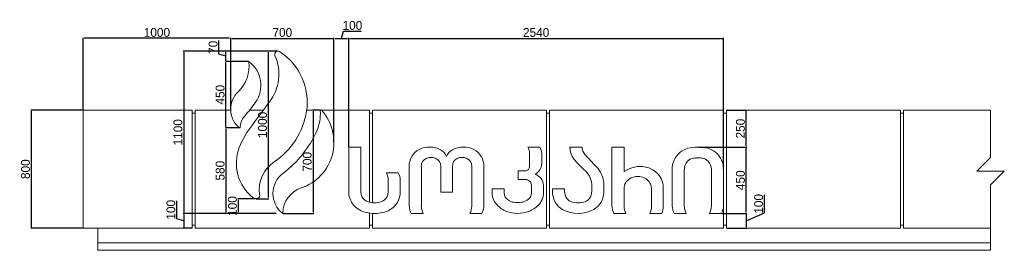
# Model space of a CAD drawing. Header units: feet. Extents: x 1858128 to 2044707, y 4638096 to 4671392.
# Tile 11 of 18: x 1960229 to 1966902, y 4662680 to 4664243. Entities that reach past the tile are written whole.
import ezdxf

# ---------------------------------------------------------------- set-up
doc = ezdxf.new("R2010")
doc.units = ezdxf.units.FT
doc.header["$MEASUREMENT"] = 0
doc.header["$PDMODE"] = 98
doc.header["$PDSIZE"] = 0.3
doc.dimstyles.new('ISO-25', dxfattribs={"dimscale": 7, "dimtxt": 20, "dimasz": 2.5, "dimexe": 1.25, "dimexo": 0.625, "dimgap": 3, "dimtad": 1, "dimdec": 0, "dimtxsty": 'Standard', "dimcen": 2.5, "dimadec": 0, "dimazin": 0, "dimtfac": 1, "dimtdec": 0, "dimtmove": 0, "dimatfit": 3, "dimfxl": 1.25, "dimarcsym": 0})

# ---------------------------------------------------------------- blocks, each defined once
blk = doc.blocks.new('*D5784')
at = {"color": 0, "lineweight": -2, "transparency": 16777216}
for p, q in [((1960656.8, 4663629.6), (1960303.4, 4663629.6)), ((1960307.1, 4663622.1), (1960307.1, 4662837.1)), ((1960656.8, 4662829.6), (1960303.4, 4662829.6))]:
    blk.add_line(p, q, dxfattribs=at)
at = {"color": 0, "lineweight": 0, "transparency": 16777216}
for points in [[(1960305.9, 4663622.1), (1960308.4, 4663622.1), (1960307.1, 4663629.6)], [(1960305.9, 4662837.1), (1960308.4, 4662837.1), (1960307.1, 4662829.6)]]:
    blk.add_solid(points, dxfattribs=at)
at = {"layer": 'Defpoints', "color": 0, "lineweight": 0, "transparency": 16777216}
for p in [(1960658.7, 4663629.6), (1960307.1, 4662829.6), (1960658.7, 4662829.6)]:
    blk.add_point(p, dxfattribs=at)
at = {"color": 0, "lineweight": 5, "transparency": 16777216, "insert": (1960268.1, 4663229.6), "char_height": 60, "attachment_point": 5, "rotation": 90}
blk.add_mtext('800', dxfattribs=at)
blk = doc.blocks.new('*D5770')
at = {"color": 0, "lineweight": -2, "transparency": 16777216}
for p, q in [((1964832.3, 4663379.6), (1965156.6, 4663379.6)), ((1965152.8, 4662937.1), (1965152.8, 4663372.1)), ((1964988, 4662929.6), (1965156.6, 4662929.6))]:
    blk.add_line(p, q, dxfattribs=at)
at = {"color": 0, "lineweight": 0, "transparency": 16777216}
for points in [[(1965151.6, 4663372.1), (1965154.1, 4663372.1), (1965152.8, 4663379.6)], [(1965151.6, 4662937.1), (1965154.1, 4662937.1), (1965152.8, 4662929.6)]]:
    blk.add_solid(points, dxfattribs=at)
at = {"layer": 'Defpoints', "color": 0, "lineweight": 0, "transparency": 16777216}
for p in [(1964830.4, 4663379.6), (1965152.8, 4663379.6), (1964986.2, 4662929.6)]:
    blk.add_point(p, dxfattribs=at)
at = {"color": 0, "lineweight": 5, "transparency": 16777216, "insert": (1965113.4, 4663154.6), "char_height": 60, "attachment_point": 5, "rotation": 90}
blk.add_mtext('450', dxfattribs=at)
blk = doc.blocks.new('*D5771')
at = {"color": 0, "lineweight": -2, "transparency": 16777216}
for p, q in [((1965276.5, 4662934.1), (1965276.5, 4663055.2)), ((1965010.5, 4662929.6), (1965156.6, 4662929.6)), ((1965152.8, 4662879.6), (1965276.5, 4662934.1)), ((1965152.8, 4662922.1), (1965152.8, 4662837.1)), ((1965020.6, 4662829.6), (1965156.6, 4662829.6))]:
    blk.add_line(p, q, dxfattribs=at)
at = {"color": 0, "lineweight": 0, "transparency": 16777216}
for points in [[(1965151.6, 4662922.1), (1965154.1, 4662922.1), (1965152.8, 4662929.6)], [(1965151.6, 4662837.1), (1965154.1, 4662837.1), (1965152.8, 4662829.6)]]:
    blk.add_solid(points, dxfattribs=at)
at = {"layer": 'Defpoints', "color": 0, "lineweight": 0, "transparency": 16777216}
for p in [(1965008.7, 4662929.6), (1965018.7, 4662829.6), (1965152.8, 4662829.6)]:
    blk.add_point(p, dxfattribs=at)
at = {"color": 0, "lineweight": 5, "transparency": 16777216, "insert": (1965237, 4662994.6), "char_height": 60, "attachment_point": 5, "rotation": 90}
blk.add_mtext('100', dxfattribs=at)
blk = doc.blocks.new('*D5772')
at = {"color": 0, "lineweight": -2, "transparency": 16777216}
for p, q in [((1965020.6, 4663629.6), (1965156.6, 4663629.6)), ((1965152.8, 4663387.1), (1965152.8, 4663622.1)), ((1964832.3, 4663379.6), (1965156.6, 4663379.6))]:
    blk.add_line(p, q, dxfattribs=at)
at = {"color": 0, "lineweight": 0, "transparency": 16777216}
for points in [[(1965151.6, 4663622.1), (1965154.1, 4663622.1), (1965152.8, 4663629.6)], [(1965151.6, 4663387.1), (1965154.1, 4663387.1), (1965152.8, 4663379.6)]]:
    blk.add_solid(points, dxfattribs=at)
at = {"layer": 'Defpoints', "color": 0, "lineweight": 0, "transparency": 16777216}
for p in [(1965018.7, 4663629.6), (1965152.8, 4663629.6), (1964830.4, 4663379.6)]:
    blk.add_point(p, dxfattribs=at)
at = {"color": 0, "lineweight": 5, "transparency": 16777216, "insert": (1965113.4, 4663504.6), "char_height": 60, "attachment_point": 5, "rotation": 90}
blk.add_mtext('250', dxfattribs=at)
blk = doc.blocks.new('*D5773')
at = {"color": 0, "lineweight": -2, "transparency": 16777216}
for p, q in [((1961658.7, 4663630.4), (1961658.7, 4664120.2)), ((1961666.2, 4664116.5), (1962351.2, 4664116.5)), ((1962358.7, 4663412.1), (1962358.7, 4664120.2))]:
    blk.add_line(p, q, dxfattribs=at)
at = {"color": 0, "lineweight": 0, "transparency": 16777216}
for points in [[(1961666.2, 4664117.7), (1961666.2, 4664115.2), (1961658.7, 4664116.5)], [(1962351.2, 4664117.7), (1962351.2, 4664115.2), (1962358.7, 4664116.5)]]:
    blk.add_solid(points, dxfattribs=at)
at = {"layer": 'Defpoints', "color": 0, "lineweight": 0, "transparency": 16777216}
for p in [(1962358.7, 4664116.5), (1961658.7, 4663628.5), (1962358.7, 4663410.2)]:
    blk.add_point(p, dxfattribs=at)
at = {"color": 0, "lineweight": 5, "transparency": 16777216, "insert": (1962008.7, 4664155.9), "char_height": 60, "attachment_point": 5}
blk.add_mtext('700', dxfattribs=at)
blk = doc.blocks.new('*D5774')
at = {"color": 0, "lineweight": -2, "transparency": 16777216}
for p, q in [((1960658.7, 4663631.4), (1960658.7, 4664120.7)), ((1961651.2, 4664116.9), (1960666.2, 4664116.9)), ((1961658.7, 4663630.9), (1961658.7, 4664120.7))]:
    blk.add_line(p, q, dxfattribs=at)
at = {"color": 0, "lineweight": 0, "transparency": 16777216}
for points in [[(1960666.2, 4664118.2), (1960666.2, 4664115.7), (1960658.7, 4664116.9)], [(1961651.2, 4664118.2), (1961651.2, 4664115.7), (1961658.7, 4664116.9)]]:
    blk.add_solid(points, dxfattribs=at)
at = {"layer": 'Defpoints', "color": 0, "lineweight": 0, "transparency": 16777216}
for p in [(1960658.7, 4664116.9), (1960658.7, 4663629.6), (1961658.7, 4663629)]:
    blk.add_point(p, dxfattribs=at)
at = {"color": 0, "lineweight": 5, "transparency": 16777216, "insert": (1961158.7, 4664156.4), "char_height": 60, "attachment_point": 5}
blk.add_mtext('1000', dxfattribs=at)
blk = doc.blocks.new('*D5775')
at = {"color": 0, "lineweight": -2, "transparency": 16777216}
for p, q in [((1961966.2, 4664029.6), (1961337, 4664029.6)), ((1961340.7, 4664022.1), (1961340.7, 4662937.1)), ((1961966.2, 4662929.6), (1961337, 4662929.6))]:
    blk.add_line(p, q, dxfattribs=at)
at = {"color": 0, "lineweight": 0, "transparency": 16777216}
for points in [[(1961339.5, 4664022.1), (1961342, 4664022.1), (1961340.7, 4664029.6)], [(1961339.5, 4662937.1), (1961342, 4662937.1), (1961340.7, 4662929.6)]]:
    blk.add_solid(points, dxfattribs=at)
at = {"layer": 'Defpoints', "color": 0, "lineweight": 0, "transparency": 16777216}
for p in [(1961968.1, 4664029.6), (1961340.7, 4662929.6), (1961968.1, 4662929.6)]:
    blk.add_point(p, dxfattribs=at)
at = {"color": 0, "lineweight": 5, "transparency": 16777216, "insert": (1961301.3, 4663479.6), "char_height": 60, "attachment_point": 5, "rotation": 90}
blk.add_mtext('1100', dxfattribs=at)
blk = doc.blocks.new('*D5776')
at = {"color": 0, "lineweight": -2, "transparency": 16777216}
for p, q in [((1961827.5, 4663029.6), (1961706.2, 4663029.6)), ((1961709.9, 4663022.1), (1961709.9, 4662937.1)), ((1961827.5, 4662929.6), (1961706.2, 4662929.6))]:
    blk.add_line(p, q, dxfattribs=at)
at = {"color": 0, "lineweight": 0, "transparency": 16777216}
for points in [[(1961708.7, 4663022.1), (1961711.2, 4663022.1), (1961709.9, 4663029.6)], [(1961708.7, 4662937.1), (1961711.2, 4662937.1), (1961709.9, 4662929.6)]]:
    blk.add_solid(points, dxfattribs=at)
at = {"layer": 'Defpoints', "color": 0, "lineweight": 0, "transparency": 16777216}
for p in [(1961829.4, 4663029.6), (1961709.9, 4662929.6), (1961829.4, 4662929.6)]:
    blk.add_point(p, dxfattribs=at)
at = {"color": 0, "lineweight": 5, "transparency": 16777216, "insert": (1961670.5, 4662979.6), "char_height": 60, "attachment_point": 5, "rotation": 90}
blk.add_mtext('100', dxfattribs=at)
blk = doc.blocks.new('*D5777')
at = {"color": 0, "lineweight": -2, "transparency": 16777216}
for p, q in [((1961976.2, 4664029.6), (1961910.3, 4664029.6)), ((1961914, 4663037.1), (1961914, 4664022.1)), ((1961831.3, 4663029.6), (1961917.8, 4663029.6))]:
    blk.add_line(p, q, dxfattribs=at)
at = {"color": 0, "lineweight": 0, "transparency": 16777216}
for points in [[(1961912.8, 4664022.1), (1961915.3, 4664022.1), (1961914, 4664029.6)], [(1961912.8, 4663037.1), (1961915.3, 4663037.1), (1961914, 4663029.6)]]:
    blk.add_solid(points, dxfattribs=at)
at = {"layer": 'Defpoints', "color": 0, "lineweight": 0, "transparency": 16777216}
for p in [(1961914, 4664029.6), (1961978.1, 4664029.6), (1961829.4, 4663029.6)]:
    blk.add_point(p, dxfattribs=at)
at = {"color": 0, "lineweight": 5, "transparency": 16777216, "insert": (1961874.6, 4663529.6), "char_height": 60, "attachment_point": 5, "rotation": 90}
blk.add_mtext('1000', dxfattribs=at)
blk = doc.blocks.new('*D5785')
at = {"color": 0, "lineweight": -2, "transparency": 16777216}
for p, q in [((1962269.8, 4663629.6), (1962213.6, 4663629.6)), ((1962217.4, 4663622.1), (1962217.4, 4662937.1)), ((1962013.9, 4662929.6), (1962221.1, 4662929.6))]:
    blk.add_line(p, q, dxfattribs=at)
at = {"color": 0, "lineweight": 0, "transparency": 16777216}
for points in [[(1962216.1, 4663622.1), (1962218.6, 4663622.1), (1962217.4, 4663629.6)], [(1962216.1, 4662937.1), (1962218.6, 4662937.1), (1962217.4, 4662929.6)]]:
    blk.add_solid(points, dxfattribs=at)
at = {"layer": 'Defpoints', "color": 0, "lineweight": 0, "transparency": 16777216}
for p in [(1962271.6, 4663629.6), (1962012, 4662929.6), (1962217.4, 4662929.6)]:
    blk.add_point(p, dxfattribs=at)
at = {"color": 0, "lineweight": 5, "transparency": 16777216, "insert": (1962177.9, 4663279.6), "char_height": 60, "attachment_point": 5, "rotation": 90}
blk.add_mtext('700', dxfattribs=at)
blk = doc.blocks.new('*D5778')
at = {"color": 0, "lineweight": -2, "transparency": 16777216}
for p, q in [((1961780, 4663959.6), (1961622.8, 4663959.6)), ((1961626.6, 4663517.1), (1961626.6, 4663952.1)), ((1961721.5, 4663509.6), (1961622.8, 4663509.6))]:
    blk.add_line(p, q, dxfattribs=at)
at = {"color": 0, "lineweight": 0, "transparency": 16777216}
for points in [[(1961625.3, 4663952.1), (1961627.8, 4663952.1), (1961626.6, 4663959.6)], [(1961625.3, 4663517.1), (1961627.8, 4663517.1), (1961626.6, 4663509.6)]]:
    blk.add_solid(points, dxfattribs=at)
at = {"layer": 'Defpoints', "color": 0, "lineweight": 0, "transparency": 16777216}
for p in [(1961626.6, 4663959.6), (1961781.9, 4663959.6), (1961723.4, 4663509.6)]:
    blk.add_point(p, dxfattribs=at)
at = {"color": 0, "lineweight": 5, "transparency": 16777216, "insert": (1961587.2, 4663734.6), "char_height": 60, "attachment_point": 5, "rotation": 90}
blk.add_mtext('450', dxfattribs=at)
blk = doc.blocks.new('*D5779')
at = {"color": 0, "lineweight": -2, "transparency": 16777216}
for p, q in [((1961578.9, 4664008.9), (1961578.9, 4664102.6)), ((1961626.6, 4663994.6), (1961578.9, 4664008.9)), ((1961747.5, 4664029.6), (1961622.8, 4664029.6)), ((1961626.6, 4663967.1), (1961626.6, 4664022.1)), ((1961780, 4663959.6), (1961622.8, 4663959.6))]:
    blk.add_line(p, q, dxfattribs=at)
at = {"color": 0, "lineweight": 0, "transparency": 16777216}
for points in [[(1961625.3, 4664022.1), (1961627.8, 4664022.1), (1961626.6, 4664029.6)], [(1961625.3, 4663967.1), (1961627.8, 4663967.1), (1961626.6, 4663959.6)]]:
    blk.add_solid(points, dxfattribs=at)
at = {"layer": 'Defpoints', "color": 0, "lineweight": 0, "transparency": 16777216}
for p in [(1961626.6, 4664029.6), (1961749.4, 4664029.6), (1961781.9, 4663959.6)]:
    blk.add_point(p, dxfattribs=at)
at = {"color": 0, "lineweight": 5, "transparency": 16777216, "insert": (1961539.4, 4664055.8), "char_height": 60, "attachment_point": 5, "rotation": 90}
blk.add_mtext('70', dxfattribs=at)
blk = doc.blocks.new('*D5780')
at = {"color": 0, "lineweight": -2, "transparency": 16777216}
for p, q in [((1961721.5, 4663509.6), (1961622.8, 4663509.6)), ((1961626.6, 4663502.1), (1961626.6, 4662937.1)), ((1961708, 4662929.6), (1961622.8, 4662929.6))]:
    blk.add_line(p, q, dxfattribs=at)
at = {"color": 0, "lineweight": 0, "transparency": 16777216}
for points in [[(1961625.3, 4663502.1), (1961627.8, 4663502.1), (1961626.6, 4663509.6)], [(1961625.3, 4662937.1), (1961627.8, 4662937.1), (1961626.6, 4662929.6)]]:
    blk.add_solid(points, dxfattribs=at)
at = {"layer": 'Defpoints', "color": 0, "lineweight": 0, "transparency": 16777216}
for p in [(1961723.4, 4663509.6), (1961626.6, 4662929.6), (1961709.9, 4662929.6)]:
    blk.add_point(p, dxfattribs=at)
at = {"color": 0, "lineweight": 5, "transparency": 16777216, "insert": (1961587.2, 4663219.6), "char_height": 60, "attachment_point": 5, "rotation": 90}
blk.add_mtext('580', dxfattribs=at)
blk = doc.blocks.new('*D5781')
at = {"color": 0, "lineweight": -2, "transparency": 16777216}
for p, q in [((1961293.1, 4662893.9), (1961293.1, 4663015)), ((1961340.7, 4662879.6), (1961293.1, 4662893.9)), ((1961966.2, 4662929.6), (1961337, 4662929.6)), ((1961340.7, 4662922.1), (1961340.7, 4662837.1)), ((1961396.8, 4662829.6), (1961337, 4662829.6))]:
    blk.add_line(p, q, dxfattribs=at)
at = {"color": 0, "lineweight": 0, "transparency": 16777216}
for points in [[(1961339.5, 4662922.1), (1961342, 4662922.1), (1961340.7, 4662929.6)], [(1961339.5, 4662837.1), (1961342, 4662837.1), (1961340.7, 4662829.6)]]:
    blk.add_solid(points, dxfattribs=at)
at = {"layer": 'Defpoints', "color": 0, "lineweight": 0, "transparency": 16777216}
for p in [(1961968.1, 4662929.6), (1961340.7, 4662829.6), (1961398.7, 4662829.6)]:
    blk.add_point(p, dxfattribs=at)
at = {"color": 0, "lineweight": 5, "transparency": 16777216, "insert": (1961253.6, 4662954.4), "char_height": 60, "attachment_point": 5, "rotation": 90}
blk.add_mtext('100', dxfattribs=at)
blk = doc.blocks.new('*D5782')
at = {"color": 0, "lineweight": -2, "transparency": 16777216}
for p, q in [((1962408.7, 4664116.5), (1962423, 4664164.1)), ((1962423, 4664164.1), (1962544.1, 4664164.1)), ((1962358.7, 4663412.1), (1962358.7, 4664120.2)), ((1962366.2, 4664116.5), (1962451.2, 4664116.5)), ((1962458.7, 4663381.4), (1962458.7, 4664120.2))]:
    blk.add_line(p, q, dxfattribs=at)
at = {"color": 0, "lineweight": 0, "transparency": 16777216}
for points in [[(1962366.2, 4664117.7), (1962366.2, 4664115.2), (1962358.7, 4664116.5)], [(1962451.2, 4664117.7), (1962451.2, 4664115.2), (1962458.7, 4664116.5)]]:
    blk.add_solid(points, dxfattribs=at)
at = {"layer": 'Defpoints', "color": 0, "lineweight": 0, "transparency": 16777216}
for p in [(1962458.7, 4664116.5), (1962358.7, 4663410.2), (1962458.7, 4663379.6)]:
    blk.add_point(p, dxfattribs=at)
at = {"color": 0, "lineweight": 5, "transparency": 16777216, "insert": (1962483.6, 4664203.6), "char_height": 60, "attachment_point": 5}
blk.add_mtext('100', dxfattribs=at)
blk = doc.blocks.new('*D5783')
at = {"color": 0, "lineweight": -2, "transparency": 16777216}
for p, q in [((1962458.7, 4663381.4), (1962458.7, 4664120.2)), ((1962466.2, 4664116.5), (1964991.2, 4664116.5)), ((1964998.7, 4663232.8), (1964998.7, 4664120.2))]:
    blk.add_line(p, q, dxfattribs=at)
at = {"color": 0, "lineweight": 0, "transparency": 16777216}
for points in [[(1962466.2, 4664117.7), (1962466.2, 4664115.2), (1962458.7, 4664116.5)], [(1964991.2, 4664117.7), (1964991.2, 4664115.2), (1964998.7, 4664116.5)]]:
    blk.add_solid(points, dxfattribs=at)
at = {"layer": 'Defpoints', "color": 0, "lineweight": 0, "transparency": 16777216}
for p in [(1964998.7, 4664116.5), (1962458.7, 4663379.6), (1964998.7, 4663230.9)]:
    blk.add_point(p, dxfattribs=at)
at = {"color": 0, "lineweight": 5, "transparency": 16777216, "insert": (1963728.7, 4664155.9), "char_height": 60, "attachment_point": 5}
blk.add_mtext('2540', dxfattribs=at)

msp = doc.modelspace()

# ---------------------------------------------------------------- linework, layer by layer
at = {"color": 0, "linetype": 'Continuous', "lineweight": 0, "extrusion": (0, 1, 0)}
for p, q in [((1960658.7, 4663629.6), (1960658.7, 4662829.6)), ((1960658.7, 4663629.6), (1961398.7, 4663629.6)), ((1961398.7, 4662829.6), (1961398.7, 4663629.6)), ((1961398.7, 4663609.6), (1961418.7, 4663609.6)), ((1961418.7, 4663629.6), (1961658.8, 4663629.6)), ((1961418.7, 4663629.6), (1961418.7, 4662829.6)), ((1961786.3, 4663629.6), (1961880.1, 4663629.6)), ((1962173.8, 4663629.6), (1962598.7, 4663629.6)), ((1962598.7, 4663004.5), (1962598.7, 4663629.6)), ((1962598.7, 4663609.6), (1962618.7, 4663609.6)), ((1962618.7, 4663629.6), (1963798.7, 4663629.6)), ((1962618.7, 4663629.6), (1962618.7, 4663001.3)), ((1963798.7, 4662829.6), (1963798.7, 4663629.6)), ((1963798.7, 4663609.6), (1963818.7, 4663609.6)), ((1963818.7, 4663629.6), (1963818.7, 4662829.6)), ((1963818.7, 4663629.6), (1964998.7, 4663629.6)), ((1964998.7, 4662829.6), (1964998.7, 4663629.6)), ((1964998.7, 4663609.6), (1965018.7, 4663609.6)), ((1965018.7, 4663629.6), (1965018.7, 4662829.6)), ((1965018.7, 4663629.6), (1966198.7, 4663629.6)), ((1966198.7, 4662829.6), (1966198.7, 4663629.6)), ((1966198.7, 4663609.6), (1966218.7, 4663609.6)), ((1966218.7, 4663629.6), (1966218.7, 4662829.6)), ((1966218.7, 4663629.6), (1966808.7, 4663629.6)), ((1962541.3, 4663379.6), (1962458.7, 4663379.6)), ((1962458.7, 4663379.6), (1962458.7, 4663066.3)), ((1962541.3, 4663073.1), (1962541.3, 4663379.6)), ((1963754.1, 4663379.6), (1963672, 4663379.6)), ((1964039.8, 4663379.6), (1963958.1, 4663379.6)), ((1964324.9, 4663379.6), (1964242.8, 4663379.6)), ((1964242.8, 4663379.6), (1964242.8, 4662980.3)), ((1964324.9, 4663213.7), (1964324.9, 4663379.6)), ((1963684.2, 4663335.3), (1963684.2, 4663247.1)), ((1963766.4, 4663266.6), (1963766.4, 4663336.9)), ((1962868.6, 4663248.4), (1962868.6, 4662980.3)), ((1962950.8, 4662978.9), (1962950.8, 4663248.4)), ((1963082.1, 4663248.4), (1963082.1, 4663074.7)), ((1963161.1, 4663074.7), (1963161.1, 4663248.4)), ((1963292.4, 4663248.4), (1963292.4, 4662978.9)), ((1963374.6, 4662980.3), (1963374.6, 4663248.4)), ((1963659.9, 4663219.4), (1963606.4, 4663219.4)), ((1963606.4, 4663219.4), (1963606.4, 4663159.3)), ((1964651, 4663227), (1964651, 4662980.3)), ((1964733.2, 4662978.9), (1964733.2, 4663227)), ((1964916.5, 4663227), (1964916.5, 4662978.9)), ((1964998.7, 4662980.3), (1964998.7, 4663227)), ((1962794.8, 4663204.5), (1962715.4, 4663204.5)), ((1962726.6, 4663152.2), (1962726.6, 4663073.1)), ((1962807.5, 4663073.1), (1962807.5, 4663152.2)), ((1963606.4, 4663159.3), (1963655.4, 4663159.3)), ((1963082.1, 4663074.7), (1963161.1, 4663074.7)), ((1963512, 4663097.1), (1963429.8, 4663097.1)), ((1963429.8, 4663097.1), (1963429.8, 4663069.1)), ((1963512, 4663069.1), (1963512, 4663097.1)), ((1963696.9, 4663120.7), (1963696.9, 4663069.1)), ((1963779, 4663069.1), (1963779, 4663118.9)), ((1963921.8, 4663096.5), (1963840.1, 4663096.5)), ((1963840.1, 4663096.5), (1963840.1, 4663068.1)), ((1963921.8, 4663078.9), (1963921.8, 4663096.5)), ((1964105.9, 4663128.5), (1964105.9, 4663078.9)), ((1964187.6, 4663068.1), (1964187.6, 4663136.7)), ((1964324.9, 4662978.9), (1964324.9, 4663098.4)), ((1964510.3, 4663098.4), (1964510.3, 4662978.9)), ((1964590.1, 4662978.9), (1964590.1, 4663108.1)), ((1962012.9, 4662930.5), (1962013, 4662933.1)), ((1962598.7, 4662829.6), (1962598.7, 4662931.8)), ((1962618.7, 4662930), (1962618.7, 4662829.6)), ((1962881.3, 4662929.6), (1962963.5, 4662929.6)), ((1963279.7, 4662929.6), (1963361.8, 4662929.6)), ((1964255.5, 4662929.6), (1964337.7, 4662929.6)), ((1964499.1, 4662929.6), (1964581.3, 4662929.6)), ((1964663.8, 4662929.6), (1964746, 4662929.6)), ((1964903.8, 4662929.6), (1964986, 4662929.6)), ((1961398.7, 4662829.6), (1960658.7, 4662829.6)), ((1960758.7, 4662729.6), (1960758.7, 4662829.6)), ((1961418.7, 4662849.6), (1961398.7, 4662849.6)), ((1962598.7, 4662829.6), (1961418.7, 4662829.6)), ((1962618.7, 4662849.6), (1962598.7, 4662849.6)), ((1963798.7, 4662829.6), (1962618.7, 4662829.6)), ((1963818.7, 4662849.6), (1963798.7, 4662849.6)), ((1964998.7, 4662829.6), (1963818.7, 4662829.6)), ((1965018.7, 4662849.6), (1964998.7, 4662849.6)), ((1966198.7, 4662829.6), (1965018.7, 4662829.6)), ((1966218.7, 4662849.6), (1966198.7, 4662849.6)), ((1966808.7, 4662829.6), (1966218.7, 4662829.6)), ((1960758.7, 4662729.6), (1966808.7, 4662729.6)), ((1960758.7, 4662729.6), (1966808.7, 4662729.6)), ((1960758.7, 4662729.6), (1960758.7, 4662679.6)), ((1966808.7, 4662679.6), (1960758.7, 4662679.6))]:
    msp.add_line(p, q, dxfattribs=at)
at = {"color": 0, "linetype": 'Continuous', "lineweight": 0}
msp.add_lwpolyline([(1966808.7, 4663629.6), (1966808.7, 4663309.5), (1966715.6, 4663216.4), (1966901.8, 4663216.4), (1966808.7, 4663123.3), (1966808.7, 4662679.6)], dxfattribs=at)
for centre, radius, start, end in [((1961978.1, 4664008.1), 21.4, 58.34189, 204.30821), ((1961772, 4663684.1), 405.5, 351.14933, 57.59765), ((1961781.9, 4663959.2), 0.42, 53.65081, 187.38572), ((1961663.9, 4663798.9), 199.4, 324.59663, 53.65081), ((1961823.6, 4663635.6), 164.9, 133.80056, 225.94195), ((1960733.7, 4664460), 1340.7, 319.39248, 324.59663), ((1961672.7, 4663700.2), 506.1, 303.76963, 351.07969), ((1962033.5, 4663410.9), 325.2, 288.45683, 41.80314), ((1962271.6, 4663623.8), 5.75, 41.86379, 184.10112), ((1961729.2, 4663538.1), 29.1, 225.94195, 258.44652), ((1962263.6, 4663164.9), 585.8, 141.02728, 158.86217), ((1961994.3, 4663269), 297, 158.86217, 231.49453), ((1962995.1, 4663251.6), 126.6, 117.74298, 181.45236), ((1963006.3, 4663217.6), 162, 62.34171, 115.62819), ((1963042.3, 4663286.3), 84.4, 20.15029, 62.34171), ((1963200.8, 4663286.3), 84.4, 117.65829, 159.84971), ((1963236.9, 4663217.6), 162, 64.37181, 117.65829), ((1963248, 4663251.6), 126.6, 358.54764, 62.25702), ((1963685.1, 4663336.7), 81.3, 0.16975, 31.84704), ((1964085, 4663376), 127, 178.40989, 208.71003), ((1964801.5, 4663229), 150.5, 131.40012, 180.73681), ((1964796.8, 4663231.1), 145.7, 106.5035, 130.57044), ((1964824.3, 4663102.7), 276.9, 89.88154, 104.41665), ((1964825.5, 4663102.7), 276.9, 75.58335, 90.11846), ((1964853, 4663231.1), 145.7, 49.42956, 73.4965), ((1964848.2, 4663229), 150.5, 359.26319, 48.59988), ((1964082.1, 4663374.9), 123.9, 208.9002, 223.50134), ((1966667, 4665828.1), 3687.5, 223.50134, 225.11207), ((1963683.6, 4663268.5), 82.9, 298.49367, 358.6635), ((1964001, 4663117.3), 187.6, 39.44197, 44.39287), ((1964001, 4663117.3), 187.6, 5.93238, 39.44197), ((1964433.2, 4663058), 189.6, 78.44618, 124.82171), ((1964438.9, 4663086), 161, 48.00317, 78.44618), ((1964458.8, 4663108.1), 131.3, 0, 48.00317), ((1962113.5, 4663064.5), 169, 127.06038, 232.87585), ((1962693.1, 4663152.2), 114.3, 0, 27.26672), ((1963690.9, 4663113.4), 88.3, 3.567, 68.61598), ((1962669.2, 4663074.4), 138.2, 319.66552, 359.48554), ((1961829.4, 4663061.8), 32.2, 231.49453, 292.07968), ((1961833, 4663052.9), 22.6, 292.07968, 13.99643), ((1962612.5, 4663082.2), 154.6, 185.89744, 219.55657), ((1963559, 4663074.5), 129.3, 182.38596, 223.96049), ((1963656.9, 4663072), 122.2, 314.4244, 358.66419), ((1963972.3, 4663072.5), 132.3, 181.93395, 240.80546), ((1964053.6, 4663074.2), 134.1, 299.19454, 357.40305), ((1962613.2, 4663095.4), 163.8, 222.96208, 257.53597), ((1962654.6, 4663093.8), 162.1, 282.67956, 317.79045), ((1962989.8, 4662983.8), 121.2, 181.63233, 206.56312), ((1963253.4, 4662983.8), 121.2, 333.43688, 358.36767), ((1963589.8, 4663104.2), 172.1, 223.96049, 248.89181), ((1963603.2, 4663138.9), 209.3, 248.89181, 291.10819), ((1963610.9, 4663118.9), 187.9, 291.10819, 314.4244), ((1964013.4, 4663146.1), 216.5, 240.80546, 299.19454), ((1964350.2, 4662980.3), 107.4, 180, 208.19545), ((1964460.8, 4662976.6), 129.4, 338.69091, 1.01924), ((1964772.2, 4662983.8), 121.2, 181.63233, 206.56312), ((1964877.5, 4662983.8), 121.2, 333.43688, 358.36767), ((1962012, 4662930.4), 0.821, 232.87585, 4.11525), ((1962633.4, 4663197.2), 267.6, 258.02213, 282.24363)]:
    msp.add_arc(centre, radius, start, end, dxfattribs=at)
at = {"color": 0, "linetype": 'Continuous', "lineweight": 0, "extrusion": (0, 0, -1)}
for centre, radius, start, end in [((-1961543, 4663928.2), 240.5, 172.61428, 226.19944), ((-1961682.3, 4663873), 303.8, 155.42577, 218.45249), ((-1952345.3, 4670677.9), 11857.1, 216.14574, 217.05328), ((-1961989, 4663603.6), 277.6, 175.89888, 204.12684), ((-1961840.5, 4663511.1), 117.2, 359.23914, 40.60752), ((-1961559.9, 4663794.7), 747.4, 204.0579, 232.80795), ((-1963600.2, 4663335.9), 84.1, 148.6662, 180.41252), ((-1964117.2, 4663380.9), 77.5, 318.39594, 359.0027), ((-1962080.7, 4663089.9), 228, 352.03541, 56.23037), ((-1963008.9, 4663249.9), 58.2, 358.55515, 66.08102), ((-1963016.9, 4663231.7), 78, 66.08102, 113.91898), ((-1963022.1, 4663249.2), 60, 116.17785, 180.77983), ((-1963221, 4663249.2), 60, 359.22017, 63.82215), ((-1963226.2, 4663231.7), 78, 66.08102, 113.91898), ((-1963234.3, 4663249.9), 58.2, 113.91898, 181.44485), ((-1965904.2, 4664980.6), 2475.8, 315.60713, 318.1715), ((-1964811.4, 4663229.3), 78.2, 358.31682, 43.6773), ((-1964809, 4663228.3), 77.2, 45.43767, 78.20244), ((-1964823.6, 4663144.9), 161.8, 79.18998, 90.46475), ((-1964826.2, 4663144.9), 161.8, 89.53525, 100.81002), ((-1964840.8, 4663228.3), 77.2, 101.79756, 134.56233), ((-1964838.4, 4663229.3), 78.2, 136.3227, 181.68318), ((-1963657, 4663246.4), 27.2, 178.68096, 263.82527), ((-1963964.1, 4663114.5), 142.5, 134.88793, 174.37909), ((-1962561.3, 4663144.1), 165.5, 158.59621, 177.21644), ((-1963658, 4663120.6), 38.8, 86.17582, 179.86542), ((-1964402.3, 4663098.4), 77.3, 0, 57.36923), ((-1964417.2, 4663075.1), 105, 57.36923, 122.63077), ((-1964431, 4663096.7), 79.3, 122.63077, 178.78461), ((-1962193.2, 4662931.4), 180.3, 0.55479, 71.66036), ((-1962608.7, 4663073.2), 67.4, 310.93218, 359.9605), ((-1962650.6, 4663078.4), 76.2, 183.99639, 227.49022), ((-1964019.8, 4663083.6), 98.1, 327.25135, 357.2194), ((-1964021.9, 4663078.9), 84, 180, 215.10505), ((-1962622.3, 4663091.6), 90.3, 280.29925, 309.79537), ((-1962644, 4663094), 92.4, 231.0012, 261.03745), ((-1963571.3, 4663070.2), 59.3, 300.64233, 358.92892), ((-1963587.4, 4663083.6), 79.4, 277.44705, 305.75889), ((-1963617.5, 4663097.7), 93.4, 237.21386, 263.56908), ((-1963642.9, 4663067), 54, 177.73026, 242.21438), ((-1963983.2, 4663060.1), 54.6, 288.0505, 327.25135), ((-1964013.3, 4663152.5), 151.8, 251.9495, 288.0505), ((-1964041.9, 4663064.8), 59.6, 215.10505, 251.9495), ((-1962632.3, 4663164.9), 164.2, 260.85593, 279.14407), ((-1963052.4, 4662978.9), 101.7, 330.99651, 0.0133), ((-1963190.8, 4662978.9), 101.7, 179.9867, 209.00349), ((-1963602.5, 4663149), 146.4, 260.00598, 279.99402), ((-1964426.6, 4662978.9), 101.7, 330.99651, 0.0133), ((-1964396.3, 4662978.9), 114, 180, 205.62271), ((-1964834.9, 4662978.9), 101.7, 330.99651, 0.0133), ((-1964814.9, 4662978.9), 101.7, 179.9867, 209.00349)]:
    msp.add_arc(centre, radius, start, end, dxfattribs=at)

# ---------------------------------------------------------------- dimensions: what is measured, and where the dimension line sits
at = {"color": 1, "lineweight": 5}
for base, p1, p2, picture, middle in [((1962458.7, 4664116.5), (1962358.7, 4663410.2), (1962458.7, 4663379.6), '*D5782', (1962432, 4664203.6)), ((1960658.7, 4664116.9), (1961658.7, 4663629), (1960658.7, 4663629.6), '*D5774', (1961158.7, 4664156.4)), ((1962358.7, 4664116.5), (1961658.7, 4663628.5), (1962358.7, 4663410.2), '*D5773', (1962008.7, 4664155.9)), ((1964998.7, 4664116.5), (1962458.7, 4663379.6), (1964998.7, 4663230.9), '*D5783', (1963728.7, 4664155.9))]:
    dim = msp.add_linear_dim(base=base, p1=p1, p2=p2, dimstyle='ISO-25', override={"dimscale": 3, "dimtmove": 1}, dxfattribs=at)
    dim.commit()
    dim.dimension.update_dxf_attribs({"geometry": picture, "text_midpoint": middle})
for base, p1, p2, picture, middle in [((1961626.6, 4664029.6), (1961781.9, 4663959.6), (1961749.4, 4664029.6), '*D5779', (1961539.4, 4664017.9)), ((1961340.7, 4662929.6), (1961968.1, 4664029.6), (1961968.1, 4662929.6), '*D5775', (1961301.3, 4663479.6)), ((1961914, 4664029.6), (1961829.4, 4663029.6), (1961978.1, 4664029.6), '*D5777', (1961874.6, 4663529.6)), ((1961626.6, 4663959.6), (1961723.4, 4663509.6), (1961781.9, 4663959.6), '*D5778', (1961587.2, 4663734.6)), ((1960307.1, 4662829.6), (1960658.7, 4663629.6), (1960658.7, 4662829.6), '*D5784', (1960268.1, 4663229.6)), ((1962217.4, 4662929.6), (1962271.6, 4663629.6), (1962012, 4662929.6), '*D5785', (1962177.9, 4663279.6)), ((1965152.8, 4663629.6), (1964830.4, 4663379.6), (1965018.7, 4663629.6), '*D5772', (1965113.4, 4663504.6)), ((1961626.6, 4662929.6), (1961723.4, 4663509.6), (1961709.9, 4662929.6), '*D5780', (1961587.2, 4663219.6)), ((1965152.8, 4663379.6), (1964986.2, 4662929.6), (1964830.4, 4663379.6), '*D5770', (1965113.4, 4663154.6)), ((1961340.7, 4662829.6), (1961968.1, 4662929.6), (1961398.7, 4662829.6), '*D5781', (1961253.6, 4662902.9))]:
    dim = msp.add_linear_dim(base=base, p1=p1, p2=p2, angle=90, dimstyle='ISO-25', override={"dimscale": 3, "dimtmove": 1}, dxfattribs=at)
    dim.commit()
    dim.dimension.update_dxf_attribs({"geometry": picture, "text_midpoint": middle})
for base, p1, p2, picture, middle in [((1961709.9, 4662929.6), (1961829.4, 4663029.6), (1961829.4, 4662929.6), '*D5776', (1961709.9, 4662979.6)), ((1965152.8, 4662829.6), (1965008.7, 4662929.6), (1965018.7, 4662829.6), '*D5771', (1965276.5, 4662943.1))]:
    dim = msp.add_linear_dim(base=base, p1=p1, p2=p2, angle=90, dimstyle='ISO-25', override={"dimscale": 3, "dimtmove": 1}, dxfattribs=at)
    dim.commit()
    dim.dimension.update_dxf_attribs({"geometry": picture, "text_midpoint": middle, "dimtype": 160})

doc.saveas('drawing.dxf')
